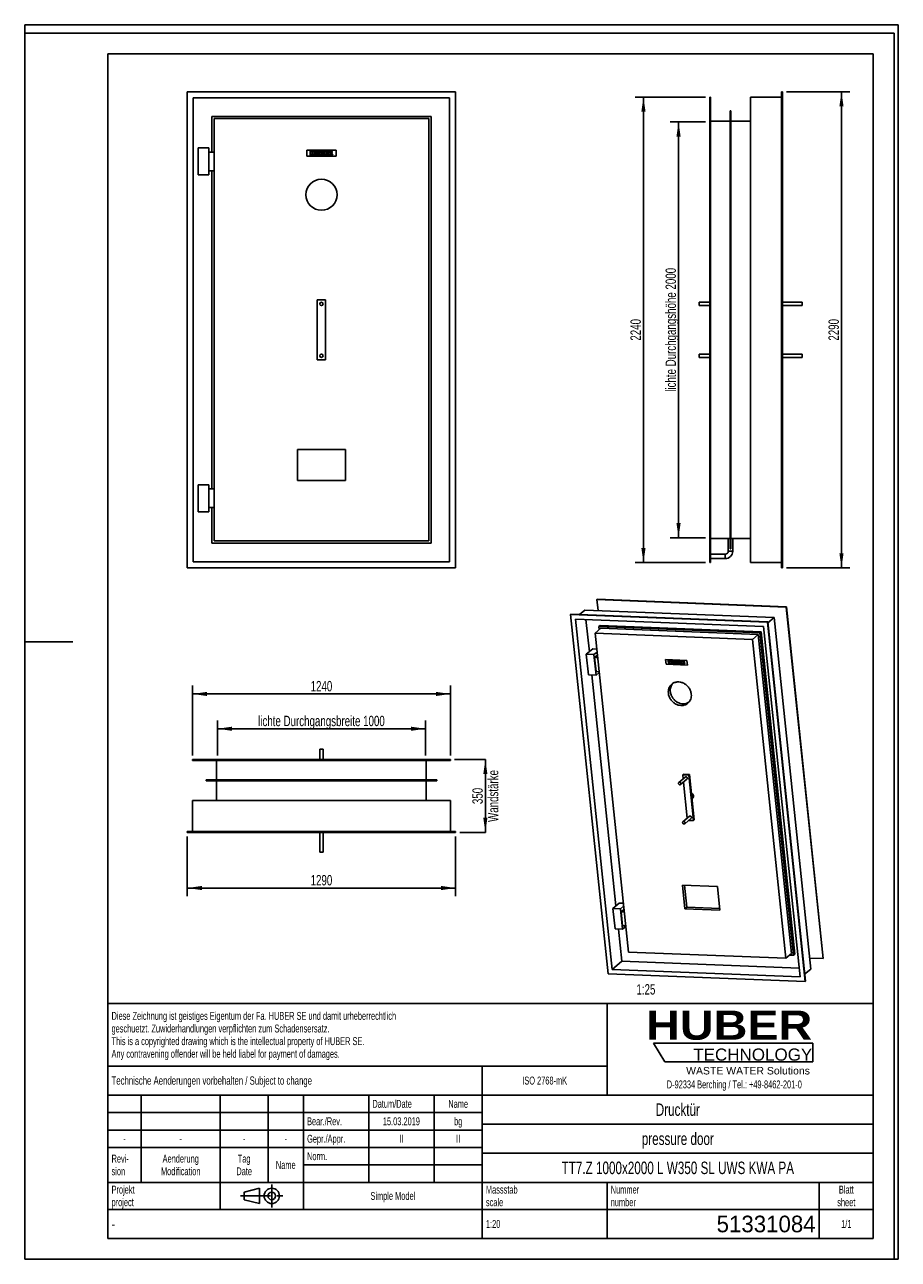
# Model space of a CAD drawing. Header units: millimetres. Extents: x 0 to 4200, y 0 to 5940.
import ezdxf

# ---------------------------------------------------------------- set-up
doc = ezdxf.new("R2010")
doc.units = ezdxf.units.MM
doc.header["$LTSCALE"] = 387.2
doc.linetypes.add('CENTER', pattern=[0.6, 0.375, -0.075, 0.075, -0.075])
doc.layers.get('0').update_dxf_attribs({"linetype": 'CONTINUOUS'})
for name, color, linetype in [('_2D-BEM', 7, 'CONTINUOUS'), ('_ACHSEN', 7, 'CONTINUOUS'), ('_KURVEN', 7, 'CONTINUOUS'), ('_ZEICHNUNGSELEM', 7, 'CONTINUOUS'), ('HUBER_Logo_BL0', 7, 'CONTINUOUS')]:
    doc.layers.add(name, color=color, linetype=linetype)
doc.styles.get("Standard").update_dxf_attribs({"font": 'txt', "width": 0.7})
doc.styles.add('TEXTSTYLE_2', font='ariblk.ttf')
doc.styles.add('TEXTSTYLE_3', font='arial.ttf')
doc.styles.add('TEXTSTYLE_4', font='txt', dxfattribs={"width": 0.8})
doc.styles.add('TEXTSTYLE_5', font='txt')
doc.dimstyles.new('DIMSTYLE_1', dxfattribs={"dimtxt": 50, "dimasz": 70, "dimexe": 2, "dimexo": 1, "dimtad": 1, "dimdec": 1, "dimtxsty": 'Standard', "dimblk": '_FILLED', "dimblk1": '_FILLED', "dimblk2": '_FILLED', "dimcen": 0.09, "dimadec": 1, "dimazin": 2, "dimtp": 0.5, "dimtm": 0.5, "dimtfac": 1, "dimtdec": 1, "dimtofl": 0, "dimtmove": 0, "dimatfit": 3, "dimldrblk": '_FILLED', "dimfxl": 1, "dimtolj": 1, "dimarcsym": 0})
doc.dimstyles.new('DIMSTYLE_2', dxfattribs={"dimtxt": 50, "dimasz": 70, "dimexe": 2, "dimexo": 1, "dimtad": 1, "dimdec": 1, "dimtxsty": 'Standard', "dimblk": '_FILLED', "dimblk1": '_FILLED', "dimblk2": '_FILLED', "dimcen": 0.09, "dimadec": 1, "dimazin": 2, "dimtp": 1.2, "dimtm": 1.2, "dimtfac": 1, "dimtdec": 1, "dimtofl": 0, "dimtmove": 0, "dimatfit": 3, "dimldrblk": '_FILLED', "dimfxl": 1, "dimtolj": 1, "dimarcsym": 0})
doc.dimstyles.new('DIMSTYLE_3', dxfattribs={"dimtxt": 50, "dimasz": 70, "dimexe": 2, "dimexo": 1, "dimtad": 1, "dimdec": 1, "dimtxsty": 'Standard', "dimblk": '_FILLED', "dimblk1": '_FILLED', "dimblk2": '_FILLED', "dimcen": 0.09, "dimadec": 1, "dimazin": 2, "dimtp": 0.8, "dimtm": 0.8, "dimtfac": 1, "dimtdec": 1, "dimtofl": 0, "dimtmove": 0, "dimatfit": 3, "dimldrblk": '_FILLED', "dimfxl": 1, "dimtolj": 1, "dimarcsym": 0})
doc.dimstyles.new('DIMSTYLE_4', dxfattribs={"dimtxt": 50, "dimasz": 70, "dimexe": 2, "dimexo": 1, "dimtad": 1, "dimdec": 1, "dimtxsty": 'Standard', "dimblk": '_FILLED', "dimblk1": '_FILLED', "dimblk2": '_FILLED', "dimcen": 0.09, "dimadec": 1, "dimazin": 2, "dimtp": 2, "dimtm": 2, "dimtfac": 1, "dimtdec": 1, "dimtofl": 0, "dimtmove": 0, "dimatfit": 3, "dimldrblk": '_FILLED', "dimfxl": 1, "dimtolj": 1, "dimarcsym": 0})

# ---------------------------------------------------------------- blocks, each defined once
blk = doc.blocks.new('HUBER_LOGO_BL0', base_point=(3411.6, 1009.5))
at = {"layer": 'HUBER_Logo_BL0', "color": 5, "linetype": 'Continuous'}
for p, q in [((3788.5, 1040.5), (3023.5, 1040.5)), ((3023.5, 1040.5), (3077.5, 950.5)), ((3788.5, 1040.5), (3788.5, 950.5)), ((3077.5, 950.5), (3788.5, 950.5))]:
    blk.add_line(p, q, dxfattribs=at)
at = {"layer": 'HUBER_Logo_BL0', "color": 2, "linetype": 'Continuous', "attachment_point": 3, "line_spacing_factor": 0.78}
for s, insert, char_height, width, style in [('HUBER\\P\\Farial.ttf;\\H58.5;TECHNOLOGY ', (3786.3, 1196.7), 140.4, 775.343, 'TEXTSTYLE_2'), ('WASTE WATER Solutions', (3775.2, 925.3), 36, 594.067, 'TEXTSTYLE_3')]:
    blk.add_mtext(s, dxfattribs=dict(at, insert=insert, char_height=char_height, width=width, style=style))
at = {"layer": 'HUBER_Logo_BL0', "color": 2, "linetype": 'Continuous', "insert": (3411.6, 860.4), "char_height": 38, "width": 1621.786, "attachment_point": 2, "line_spacing_factor": 0.96}
blk.add_mtext('D-92334 Berching / Tel.: +49-8462-201-0', dxfattribs=at)
blk = doc.blocks.new('_FILLED')
at = {"color": 0, "linetype": 'ByBlock'}
blk.add_solid([(0, 0), (-1, 0.143), (-1, -0.143)], dxfattribs=at)
blk = doc.blocks.new('*D1')
at = {"layer": '_2D-BEM', "color": 2, "linetype": 'Continuous'}
for p, q in [((2066.7, 2404.2), (2214.7, 2404.2)), ((2214.7, 2404.2), (2214.7, 2229.2)), ((2214.7, 2054.2), (2214.7, 2229.2)), ((2091.7, 2054.2), (2214.7, 2054.2))]:
    blk.add_line(p, q, dxfattribs=at)
at = {"layer": '_2D-BEM', "color": 2, "linetype": 'Continuous', "xscale": 70, "yscale": 70, "zscale": 70}
for p, rotation in [((2214.7, 2404.2), 90), ((2214.7, 2054.2), 270)]:
    blk.add_blockref('_FILLED', p, dxfattribs=dict(at, rotation=rotation))
at = {"layer": '_2D-BEM', "color": 2, "linetype": 'Continuous', "insert": (2152.2, 2229.2), "char_height": 50, "width": 566.786, "attachment_point": 2, "rotation": 90, "line_spacing_factor": 0.9}
blk.add_mtext('350\\PWandstärke', dxfattribs=at)
blk = doc.blocks.new('*D2')
at = {"layer": '_2D-BEM', "color": 2, "linetype": 'Continuous'}
for p, q in [((3273.2, 5471.9), (3103.5, 5471.9)), ((3143.5, 5471.9), (3143.5, 4471.9)), ((3143.5, 3471.9), (3143.5, 4471.9)), ((3273.2, 3471.9), (3103.5, 3471.9))]:
    blk.add_line(p, q, dxfattribs=at)
at = {"layer": '_2D-BEM', "color": 2, "linetype": 'Continuous', "xscale": 70, "yscale": 70, "zscale": 70}
for p, rotation in [((3143.5, 5471.9), 90), ((3143.5, 3471.9), 270)]:
    blk.add_blockref('_FILLED', p, dxfattribs=dict(at, rotation=rotation))
at = {"layer": '_2D-BEM', "color": 2, "linetype": 'Continuous', "insert": (3081, 4471.9), "char_height": 50, "width": 1381.071, "attachment_point": 2, "rotation": 90, "line_spacing_factor": 0.9}
blk.add_mtext('lichte Durchgangshöhe 2000', dxfattribs=at)
blk = doc.blocks.new('*D3')
at = {"layer": '_2D-BEM', "color": 2, "linetype": 'Continuous'}
for p, q in [((926.7, 2424.2), (926.7, 2592.6)), ((1926.7, 2424.2), (1926.7, 2592.6)), ((926.7, 2552.6), (1426.7, 2552.6)), ((1926.7, 2552.6), (1426.7, 2552.6))]:
    blk.add_line(p, q, dxfattribs=at)
at = {"layer": '_2D-BEM', "color": 2, "linetype": 'Continuous', "xscale": 70, "yscale": 70, "zscale": 70, "rotation": 180}
blk.add_blockref('_FILLED', (926.7, 2552.6), dxfattribs=at)
at = {"layer": '_2D-BEM', "color": 2, "linetype": 'Continuous', "xscale": 70, "yscale": 70, "zscale": 70}
blk.add_blockref('_FILLED', (1926.7, 2552.6), dxfattribs=at)
at = {"layer": '_2D-BEM', "color": 2, "linetype": 'Continuous', "insert": (1426.7, 2615.1), "char_height": 50, "width": 1442.857, "attachment_point": 2, "line_spacing_factor": 0.9}
blk.add_mtext('lichte Durchgangsbreite 1000', dxfattribs=at)
blk = doc.blocks.new('*D4')
at = {"layer": '_2D-BEM', "color": 2, "linetype": 'Continuous'}
for p, q in [((781.7, 2034.2), (781.7, 1746.4)), ((2071.7, 2034.2), (2071.7, 1746.4)), ((781.7, 1786.4), (1426.7, 1786.4)), ((2071.7, 1786.4), (1426.7, 1786.4))]:
    blk.add_line(p, q, dxfattribs=at)
at = {"layer": '_2D-BEM', "color": 2, "linetype": 'Continuous', "xscale": 70, "yscale": 70, "zscale": 70, "rotation": 180}
blk.add_blockref('_FILLED', (781.7, 1786.4), dxfattribs=at)
at = {"layer": '_2D-BEM', "color": 2, "linetype": 'Continuous', "xscale": 70, "yscale": 70, "zscale": 70}
blk.add_blockref('_FILLED', (2071.7, 1786.4), dxfattribs=at)
at = {"layer": '_2D-BEM', "color": 2, "linetype": 'Continuous', "insert": (1426.7, 1848.9), "char_height": 50, "width": 219.643, "attachment_point": 2, "line_spacing_factor": 0.9}
blk.add_mtext('1290', dxfattribs=at)
blk = doc.blocks.new('*D5')
at = {"layer": '_2D-BEM', "color": 2, "linetype": 'Continuous'}
for p, q in [((806.7, 2424.2), (806.7, 2760.1)), ((2046.7, 2424.2), (2046.7, 2760.1)), ((806.7, 2720.1), (1426.7, 2720.1)), ((2046.7, 2720.1), (1426.7, 2720.1))]:
    blk.add_line(p, q, dxfattribs=at)
at = {"layer": '_2D-BEM', "color": 2, "linetype": 'Continuous', "xscale": 70, "yscale": 70, "zscale": 70, "rotation": 180}
blk.add_blockref('_FILLED', (806.7, 2720.1), dxfattribs=at)
at = {"layer": '_2D-BEM', "color": 2, "linetype": 'Continuous', "xscale": 70, "yscale": 70, "zscale": 70}
blk.add_blockref('_FILLED', (2046.7, 2720.1), dxfattribs=at)
at = {"layer": '_2D-BEM', "color": 2, "linetype": 'Continuous', "insert": (1426.7, 2782.6), "char_height": 50, "width": 219.643, "attachment_point": 2, "line_spacing_factor": 0.9}
blk.add_mtext('1240', dxfattribs=at)
blk = doc.blocks.new('*D6')
at = {"layer": '_2D-BEM', "color": 2, "linetype": 'Continuous'}
for p, q in [((3273.2, 5591.9), (2934.8, 5591.9)), ((2974.8, 5591.9), (2974.8, 4471.9)), ((2974.8, 3351.9), (2974.8, 4471.9)), ((3273.2, 3351.9), (2934.8, 3351.9))]:
    blk.add_line(p, q, dxfattribs=at)
at = {"layer": '_2D-BEM', "color": 2, "linetype": 'Continuous', "xscale": 70, "yscale": 70, "zscale": 70}
for p, rotation in [((2974.8, 5591.9), 90), ((2974.8, 3351.9), 270)]:
    blk.add_blockref('_FILLED', p, dxfattribs=dict(at, rotation=rotation))
at = {"layer": '_2D-BEM', "color": 2, "linetype": 'Continuous', "insert": (2912.3, 4471.9), "char_height": 50, "width": 235.714, "attachment_point": 2, "rotation": 90, "line_spacing_factor": 0.9}
blk.add_mtext('2240', dxfattribs=at)
blk = doc.blocks.new('*D7')
at = {"layer": '_2D-BEM', "color": 2, "linetype": 'Continuous'}
for p, q in [((3663.2, 5616.9), (3966.9, 5616.9)), ((3926.9, 5616.9), (3926.9, 4471.9)), ((3926.9, 3326.9), (3926.9, 4471.9)), ((3663.2, 3326.9), (3966.9, 3326.9))]:
    blk.add_line(p, q, dxfattribs=at)
at = {"layer": '_2D-BEM', "color": 2, "linetype": 'Continuous', "xscale": 70, "yscale": 70, "zscale": 70}
for p, rotation in [((3926.9, 5616.9), 90), ((3926.9, 3326.9), 270)]:
    blk.add_blockref('_FILLED', p, dxfattribs=dict(at, rotation=rotation))
at = {"layer": '_2D-BEM', "color": 2, "linetype": 'Continuous', "insert": (3864.4, 4471.9), "char_height": 50, "width": 235.714, "attachment_point": 2, "rotation": 90, "line_spacing_factor": 0.9}
blk.add_mtext('2290', dxfattribs=at)
blk = doc.blocks.new('PROJEKTIONSMETHODE_1_BL1', base_point=(1140, 305))
at = {"color": 2, "linetype": 'CENTER'}
for p, q in [((1187.7, 360), (1187.7, 250)), ((1037.3, 305), (1242.7, 305))]:
    blk.add_line(p, q, dxfattribs=at)
at = {"color": 2, "linetype": 'Continuous'}
for p, q in [((1055.7, 323.3), (1129, 341.7)), ((1055.7, 286.7), (1055.7, 323.3)), ((1129, 268.3), (1129, 341.7)), ((1055.7, 286.7), (1129, 268.3))]:
    blk.add_line(p, q, dxfattribs=at)
for radius in [36.7, 18.3]:
    blk.add_circle((1187.7, 305), radius, dxfattribs=at)
blk = doc.blocks.new('*T10')
at = {"color": 3, "linetype": 'Continuous'}
for p, q in [((0, 0), (3680, 0)), ((0, 0), (0, -1130)), ((2400, 0), (2400, -440)), ((3680, 0), (3680, -1130)), ((0, -300), (2400, -300)), ((1800, -300), (1800, -1130)), ((0, -440), (3680, -440)), ((160, -440), (160, -860)), ((540, -440), (540, -990)), ((770, -440), (770, -860)), ((940, -440), (940, -990)), ((1254, -440), (1254, -860)), ((1568, -440), (1568, -860)), ((0, -524), (1800, -524)), ((1800, -580), (3680, -580)), ((0, -608), (1800, -608)), ((0, -692), (1800, -692)), ((1800, -720), (3680, -720)), ((940, -776), (1800, -776)), ((0, -860), (3680, -860)), ((2400, -860), (2400, -1130)), ((3420, -860), (3420, -1130)), ((0, -990), (3680, -990)), ((0, -1130), (3680, -1130))]:
    blk.add_line(p, q, dxfattribs=at)
at = {"layer": '_ZEICHNUNGSELEM', "color": 2, "linetype": 'Continuous', "line_spacing_factor": 0.96}
for s, insert, char_height, width, attachment_point in [('Diese Zeichnung ist geistiges Eigentum der Fa. HUBER SE und damit urheberrechtlich \\Pgeschuetzt. Zuwiderhandlungen verpflichten zum Schadensersatz.\\PThis is a copyrighted drawing which is the intellectual property of HUBER SE.\\PAny contravening offender will be held liabel for payment of damages.', (17.5, -39.8), 38, 4429.714, 1), ('Technische Aenderungen vorbehalten / Subject to change', (17.5, -350), 40, 3049.524, 1), ('ISO 2768-mK', (2100, -351), 38, 665.905, 2), ('Datum/Date', (1271.5, -463), 38, 584.476, 1), ('Name', (1684, -463), 38, 253.333, 2), ('Drucktür', (2740, -480), 60, 686.857, 2), ('Bear./Rev.', (957.5, -547), 38, 544.667, 1), ('15.03.2019', (1411, -547), 38, 535.619, 2), ('bg', (1684, -547), 38, 123.048, 2), ('-', (80, -631), 38, 68.762, 2), ('-', (350, -631), 38, 68.762, 2), ('-', (655, -631), 38, 68.762, 2), ('-', (855, -631), 38, 68.762, 2), ('Gepr./Appr.', (957.5, -631), 38, 598.952, 1), ('II', (1411, -631), 38, 112.19, 2), ('II', (1684, -631), 38, 112.19, 2), ('pressure door', (2740, -620), 60, 1120, 2), ('Revi-\\Psion', (17.5, -726.6), 38, 276.857, 1), ('Aenderung\\PModification', (350, -726.6), 38, 591.714, 2), ('Tag\\PDate', (655, -726.6), 38, 220.762, 2), ('Name', (855, -757), 38, 253.333, 2), ('Norm. ', (957.5, -715), 38, 351.048, 1), ('TT7.Z 1000x2000 L W350 SL UWS KWA PA', (2740, -760), 60, 3545.714, 2), ('Projekt\\Pproject', (17.5, -875.6), 38, 367.333, 1), ('Massstab\\Pscale', (1817.5, -875.6), 38, 448.762, 1), ('Nummer\\Pnumber', (2417.5, -875.6), 38, 372.762, 1), ('Blatt\\Psheet', (3550, -875.6), 38, 260.571, 2), ('Simple Model', (1370, -906), 38, 656.857, 2), ('1:20', (1817.5, -1041), 38, 204.476, 1), ('1/1', (3550, -1041), 38, 159.238, 2)]:
    blk.add_mtext(s, dxfattribs=dict(at, insert=insert, char_height=char_height, width=width, attachment_point=attachment_point))
for s, insert, char_height, width, attachment_point, style in [('-', (17.5, -1035), 50, 36.667, 1, 'TEXTSTYLE_4'), ('51331084', (3402.5, -1020), 80, 1026.667, 3, 'TEXTSTYLE_5')]:
    blk.add_mtext(s, dxfattribs=dict(at, insert=insert, char_height=char_height, width=width, attachment_point=attachment_point, style=style))

msp = doc.modelspace()

# ---------------------------------------------------------------- linework, layer by layer
at = {"color": 7, "linetype": 'Continuous'}
for p, q in [((0, 5940), (4200, 5940)), ((0, 0), (0, 5940)), ((0, 5940), (4200, 5940)), ((0, 0), (0, 5940)), ((4200, 0), (4200, 5940)), ((4200, 0), (4200, 5940)), ((781.65, 5616.94), (781.65, 3326.94)), ((2071.65, 5616.94), (781.65, 5616.94)), ((810.65, 5587.94), (810.65, 3355.94)), ((2042.65, 5587.94), (810.65, 5587.94)), ((2042.65, 3355.94), (2042.65, 5587.94)), ((2071.65, 3326.94), (2071.65, 5616.94)), ((3293.18, 3351.94), (3293.18, 5591.94)), ((3297.18, 5591.94), (3293.18, 5591.94)), ((3297.18, 3351.94), (3297.18, 5591.94)), ((3639.18, 5591.94), (3489.18, 5591.94)), ((3489.18, 5591.94), (3489.18, 3351.94)), ((3643.18, 5616.94), (3639.18, 5616.94)), ((3639.18, 5616.94), (3639.18, 3326.94)), ((3643.18, 5616.94), (3643.18, 3326.94)), ((3395.18, 5525.94), (3391.18, 5525.94)), ((3391.18, 5525.94), (3391.18, 3417.94)), ((3395.18, 3417.94), (3395.18, 5525.94)), ((899.65, 5498.94), (899.65, 5326.94)), ((1953.65, 5498.94), (899.65, 5498.94)), ((910.65, 5487.94), (910.65, 3455.94)), ((1942.65, 5487.94), (910.65, 5487.94)), ((1942.65, 3455.94), (1942.65, 5487.94)), ((1953.65, 3444.94), (1953.65, 5498.94)), ((3391.18, 5475.94), (3297.18, 5475.94)), ((3489.18, 5475.94), (3395.18, 5475.94)), ((834.65, 5346.94), (834.65, 5216.94)), ((884.65, 5346.94), (834.65, 5346.94)), ((884.65, 5216.94), (884.65, 5346.94)), ((884.65, 5326.94), (910.65, 5326.94)), ((884.65, 5236.94), (910.65, 5236.94)), ((899.65, 5236.94), (899.65, 3706.94)), ((834.65, 5216.94), (884.65, 5216.94)), ((1406.65, 4616.94), (1446.65, 4616.94)), ((1406.65, 4616.94), (1406.65, 4326.94)), ((1446.65, 4616.94), (1446.65, 4326.94)), ((1406.65, 4326.94), (1446.65, 4326.94)), ((1311.65, 3896.94), (1311.65, 3746.94)), ((1541.65, 3896.94), (1311.65, 3896.94)), ((1541.65, 3746.94), (1541.65, 3896.94)), ((1311.65, 3746.94), (1541.65, 3746.94)), ((834.65, 3726.94), (834.65, 3596.94)), ((884.65, 3726.94), (834.65, 3726.94)), ((884.65, 3596.94), (884.65, 3726.94)), ((884.65, 3706.94), (910.65, 3706.94)), ((834.65, 3596.94), (884.65, 3596.94)), ((884.65, 3616.94), (910.65, 3616.94)), ((899.65, 3616.94), (899.65, 3444.94)), ((910.65, 3455.94), (1942.65, 3455.94)), ((3297.18, 3467.94), (3391.18, 3467.94)), ((3382.53, 3467.94), (3382.53, 3406.94)), ((3395.18, 3467.94), (3489.18, 3467.94)), ((3403.83, 3467.94), (3403.83, 3406.94)), ((899.65, 3444.94), (1953.65, 3444.94)), ((3368.18, 3392.59), (3297.18, 3392.59)), ((3391.18, 3417.94), (3395.18, 3417.94)), ((781.65, 3326.94), (2071.65, 3326.94)), ((810.65, 3355.94), (2042.65, 3355.94)), ((3293.18, 3351.94), (3297.18, 3351.94)), ((3368.18, 3371.29), (3297.18, 3371.29)), ((3489.18, 3351.94), (3639.18, 3351.94)), ((3643.18, 3326.94), (3639.18, 3326.94)), ((2751.33, 3174.37), (2752.56, 3175.42)), ((2756.86, 3121.37), (2751.33, 3174.37)), ((2751.33, 3174.37), (3661.71, 3138.31)), ((2752.56, 3175.42), (3662.94, 3139.36)), ((2624.49, 3103.07), (2625.72, 3104.12)), ((2624.49, 3103.07), (2805.03, 1373.97)), ((3571.58, 3065.55), (2624.49, 3103.07)), ((3572.82, 3066.6), (2625.72, 3104.12)), ((2667.1, 3102.48), (2692.22, 3123.93)), ((2692.22, 3123.93), (3602.61, 3087.86)), ((3661.71, 3138.31), (3662.94, 3139.36)), ((3661.71, 3138.31), (3838.3, 1446.96)), ((3839.54, 1448.01), (3662.94, 3139.36)), ((3552.58, 3044.49), (2648.07, 3080.33)), ((2648.07, 3080.33), (2824.03, 1395.03)), ((2698.57, 3078.33), (2714.75, 2923.32)), ((2769.39, 3036.07), (2741.99, 3012.69)), ((2766.6, 3049.95), (2760.45, 3044.7)), ((2760.45, 3044.7), (2762, 3029.77)), ((3534.27, 3014.04), (2760.45, 3044.7)), ((3540.43, 3019.29), (2766.6, 3049.95)), ((3527.06, 3006.05), (2769.39, 3036.07)), ((3728.54, 1359.19), (3552.58, 3044.49)), ((3571.58, 3065.55), (3572.82, 3066.6)), ((3752.12, 1336.45), (3571.58, 3065.55)), ((3753.35, 1337.5), (3572.82, 3066.6)), ((3573.21, 3062.77), (3602.61, 3087.86)), ((3779.2, 1396.52), (3602.61, 3087.86)), ((2741.99, 3012.69), (2902.19, 1478.4)), ((3499.67, 2982.67), (2741.99, 3012.69)), ((3527.06, 3006.05), (3499.67, 2982.67)), ((3659.86, 1448.38), (3499.67, 2982.67)), ((3687.26, 1471.76), (3527.06, 3006.05)), ((3540.43, 3019.29), (3534.27, 3014.04)), ((3696.2, 1463.14), (3534.27, 3014.04)), ((3702.36, 1468.39), (3540.43, 3019.29)), ((2730.86, 2937.07), (2700.08, 2910.8)), ((2700.08, 2910.8), (2710.33, 2812.64)), ((2736.79, 2909.34), (2700.08, 2910.8)), ((2749.97, 2936.31), (2730.86, 2937.07)), ((2751.47, 2921.88), (2736.79, 2909.34)), ((2747.04, 2811.18), (2736.79, 2909.34)), ((2752.22, 2906.06), (2739.91, 2895.55)), ((2739.91, 2895.55), (2747, 2827.6)), ((2739.91, 2895.55), (2754.28, 2894.99)), ((2752.22, 2906.06), (2753.13, 2906.03)), ((2710.33, 2812.64), (2747.04, 2811.18)), ((2726.37, 2812), (2842.47, 1700.12)), ((2747, 2827.6), (2761.38, 2827.03)), ((2761.72, 2823.72), (2747.04, 2811.18)), ((806.65, 2404.16), (2046.65, 2404.16)), ((806.65, 2400.16), (806.65, 2404.16)), ((806.65, 2400.16), (2046.65, 2400.16)), ((922.65, 2306.16), (922.65, 2400.16)), ((1930.65, 2306.16), (1930.65, 2400.16)), ((2046.65, 2400.16), (2046.65, 2404.16)), ((3166.81, 2333.77), (3163.73, 2331.14)), ((3163.73, 2331.14), (3165.76, 2311.72)), ((3163.73, 2331.14), (3193.1, 2329.98)), ((3166.81, 2333.77), (3196.17, 2332.6)), ((3196.17, 2332.6), (3193.1, 2329.98)), ((3193.1, 2329.98), (3215.96, 2111.01)), ((3207.61, 2223.12), (3196.17, 2332.6)), ((872.65, 2302.16), (872.65, 2306.16)), ((872.65, 2306.16), (1980.65, 2306.16)), ((872.65, 2302.16), (1980.65, 2302.16)), ((922.65, 2208.16), (922.65, 2302.16)), ((1930.65, 2208.16), (1930.65, 2302.16)), ((1980.65, 2302.16), (1980.65, 2306.16)), ((3167.37, 2296.27), (3185.47, 2122.96)), ((806.65, 2058.16), (806.65, 2208.16)), ((806.65, 2208.16), (2046.65, 2208.16)), ((2046.65, 2058.16), (2046.65, 2208.16)), ((3219.04, 2113.63), (3207.61, 2223.12)), ((3192.28, 2111.95), (3215.96, 2111.01)), ((3215.96, 2111.01), (3219.04, 2113.63)), ((781.65, 2054.16), (781.65, 2058.16)), ((2071.65, 2058.16), (781.65, 2058.16)), ((2071.65, 2054.16), (781.65, 2054.16)), ((2071.65, 2054.16), (2071.65, 2058.16)), ((3330.69, 1793.02), (3161.83, 1799.71)), ((3161.83, 1799.71), (3173.65, 1686.46)), ((3171.93, 1799.31), (3182.89, 1694.34)), ((3342.51, 1679.77), (3330.69, 1793.02)), ((2858.58, 1713.87), (2827.79, 1687.59)), ((2827.79, 1687.59), (2838.04, 1589.43)), ((2864.5, 1686.14), (2827.79, 1687.59)), ((2877.68, 1713.11), (2858.58, 1713.87)), ((2879.19, 1698.67), (2864.5, 1686.14)), ((2874.75, 1587.98), (2864.5, 1686.14)), ((2879.93, 1682.86), (2867.62, 1672.35)), ((2867.62, 1672.35), (2874.71, 1604.4)), ((2867.62, 1672.35), (2882, 1671.78)), ((2879.93, 1682.86), (2880.84, 1682.82)), ((3173.65, 1686.46), (3182.89, 1694.34)), ((3173.65, 1686.46), (3342.51, 1679.77)), ((3182.89, 1694.34), (3341.65, 1688.05)), ((2874.71, 1604.4), (2889.09, 1603.83)), ((2838.04, 1589.43), (2874.75, 1587.98)), ((2854.09, 1588.8), (2870.21, 1434.44)), ((2889.44, 1600.51), (2874.75, 1587.98)), ((2824.03, 1395.03), (2870.21, 1434.44)), ((2870.21, 1434.44), (3724.22, 1400.6)), ((2902.19, 1478.4), (3659.86, 1448.38)), ((3687.26, 1471.76), (3659.86, 1448.38)), ((3678, 1463.86), (3696.2, 1463.14)), ((3702.36, 1468.39), (3696.2, 1463.14)), ((3773.67, 1449.52), (3838.3, 1446.96)), ((3839.54, 1448.01), (3838.3, 1446.96)), ((2805.03, 1373.97), (3752.12, 1336.45)), ((2824.03, 1395.03), (3728.54, 1359.19)), ((3779.2, 1396.52), (3749.81, 1371.43)), ((3752.12, 1336.45), (3753.35, 1337.5)), ((0, 0), (4200, 0)), ((0, 0), (4200, 0))]:
    msp.add_line(p, q, dxfattribs=at)
at = {"color": 3, "linetype": 'Continuous'}
for p, q in [((0, 5900), (0, 2970)), ((4180, 5900), (0, 5900)), ((4180, 5900), (4180, 0)), ((0, 2970), (0, 0)), ((0, 2970), (232, 2970)), ((4180, 0), (0, 0))]:
    msp.add_line(p, q, dxfattribs=at)
at = {"color": 5, "linetype": 'Continuous'}
for p, q in [((400, 5800), (4080, 5800)), ((400, 5800), (400, 100)), ((4080, 5800), (4080, 100)), ((400, 100), (4080, 100))]:
    msp.add_line(p, q, dxfattribs=at)
at = {"color": 9, "linetype": 'Continuous'}
for p, q in [((3368.18, 3389.99), (3368.18, 3392.59)), ((3368.18, 3373.89), (3368.18, 3389.99)), ((3385.13, 3406.94), (3382.53, 3406.94)), ((3401.23, 3406.94), (3385.13, 3406.94)), ((3403.83, 3406.94), (3401.23, 3406.94)), ((3368.18, 3371.29), (3368.18, 3373.89))]:
    msp.add_line(p, q, dxfattribs=at)
at = {"color": 7, "linetype": 'Continuous'}
for radius in [35.65, 14.35]:
    msp.add_arc((3368.18, 3406.94), radius, 270, 360, dxfattribs=at)
at = {"layer": '_ACHSEN', "color": 7, "linetype": 'Continuous'}
for p, q in [((3243.18, 4604.94), (3243.18, 4596.94)), ((3243.18, 4604.94), (3293.18, 4604.94)), ((3243.18, 4596.94), (3243.18, 4588.94)), ((3243.18, 4588.94), (3293.18, 4588.94)), ((3643.18, 4604.94), (3738.18, 4604.94)), ((3643.18, 4588.94), (3738.18, 4588.94)), ((3738.18, 4604.94), (3738.18, 4596.94)), ((3738.18, 4596.94), (3738.18, 4588.94)), ((3243.18, 4354.94), (3243.18, 4346.94)), ((3243.18, 4354.94), (3293.18, 4354.94)), ((3243.18, 4346.94), (3243.18, 4338.94)), ((3243.18, 4338.94), (3293.18, 4338.94)), ((3643.18, 4354.94), (3738.18, 4354.94)), ((3643.18, 4338.94), (3738.18, 4338.94)), ((3738.18, 4354.94), (3738.18, 4346.94)), ((3738.18, 4346.94), (3738.18, 4338.94)), ((1418.65, 2404.16), (1418.65, 2454.16)), ((1434.65, 2454.16), (1418.65, 2454.16)), ((1434.65, 2404.16), (1434.65, 2454.16)), ((3175.83, 2320.32), (3145.05, 2294.05)), ((3184.14, 2310.59), (3153.36, 2284.31)), ((3211.31, 2218.36), (3208.37, 2215.85)), ((3195.54, 2131.56), (3164.76, 2105.28)), ((3203.85, 2121.82), (3173.07, 2095.55)), ((1418.65, 2054.16), (1418.65, 1959.16)), ((1434.65, 2054.16), (1434.65, 1959.16)), ((1434.65, 1959.16), (1418.65, 1959.16))]:
    msp.add_line(p, q, dxfattribs=at)
for centre, radius, start, end in [((1426.65, 5121.94), 75, 0, 180), ((1426.65, 5121.94), 75, 180, 360), ((1426.65, 4596.94), 8, 0, 180), ((1426.65, 4596.94), 8, 180, 360), ((1426.65, 4346.94), 8, 0, 180), ((1426.65, 4346.94), 8, 180, 360)]:
    msp.add_arc(centre, radius, start, end, dxfattribs=at)
for points, knots in [([(3110.73, 2766.96), (3107.79, 2764.45), (3102.49, 2758.57), (3097.01, 2747.92), (3094.2, 2735.97), (3094.18, 2727.66), (3094.62, 2723.5)], [0, 0, 0, 0, 0.241431, 0.4868218, 0.7391909, 1, 1, 1, 1]), ([(3103.85, 2731.39), (3103.48, 2735.01), (3103.39, 2742.25), (3105.36, 2752.77), (3109.38, 2762.42), (3113.36, 2768.05), (3115.61, 2770.58)], [0, 0, 0, 0, 0.2599295, 0.5124968, 0.7585453, 1, 1, 1, 1]), ([(3204.75, 2719.14), (3204.19, 2724.52), (3201.55, 2735.29), (3193.69, 2750.03), (3182.46, 2762.56), (3168.71, 2771.94), (3153.45, 2777.45), (3140.26, 2778.43), (3130.21, 2776.9), (3123.11, 2774.67), (3116.53, 2771.39), (3112.57, 2768.53), (3110.73, 2766.96)], [0, 0, 0, 0, 0.1273885, 0.2581485, 0.3899514, 0.5202023, 0.6467045, 0.7682755, 0.8274053, 0.8855421, 0.9429599, 1, 1, 1, 1]), ([(3094.62, 2723.5), (3095.18, 2718.13), (3097.82, 2707.35), (3105.68, 2692.62), (3116.9, 2680.09), (3130.66, 2670.71), (3145.92, 2665.2), (3159.11, 2664.22), (3169.16, 2665.75), (3176.26, 2667.98), (3182.84, 2671.26), (3186.79, 2674.12), (3188.63, 2675.69)], [0, 0, 0, 0, 0.1273885, 0.2581485, 0.3899514, 0.5202023, 0.6467045, 0.7682755, 0.8274053, 0.8855421, 0.9429599, 1, 1, 1, 1]), ([(3193, 2679.95), (3189.11, 2677.46), (3180.38, 2673.6), (3165.96, 2671.87), (3151.13, 2674.18), (3136.91, 2680.3), (3124.24, 2689.79), (3113.98, 2702), (3106.81, 2716.08), (3104.39, 2726.3), (3103.85, 2731.39)], [0, 0, 0, 0, 0.1144136, 0.2322848, 0.3547971, 0.4817983, 0.6119695, 0.7432321, 0.8732572, 1, 1, 1, 1]), ([(3188.63, 2675.69), (3191.58, 2678.2), (3196.88, 2684.08), (3202.36, 2694.72), (3205.17, 2706.67), (3205.18, 2714.98), (3204.75, 2719.14)], [0, 0, 0, 0, 0.241431, 0.4868218, 0.7391909, 1, 1, 1, 1]), ([(3185.86, 2315.22), (3185.74, 2316.38), (3185.06, 2318.1), (3183.49, 2319.85), (3182.02, 2320.86), (3180.39, 2321.44), (3178.72, 2321.57), (3177.14, 2321.21), (3176.23, 2320.66), (3175.83, 2320.32)], [0, 0, 0, 0, 0.2568156, 0.3889834, 0.5195949, 0.6464473, 0.7683548, 0.8855989, 1, 1, 1, 1]), ([(3145.05, 2294.05), (3144.42, 2293.51), (3143.42, 2292.04), (3143.24, 2290.28), (3143.33, 2289.41)], [0, 0, 0, 0, 0.4864256, 1, 1, 1, 1]), ([(3143.33, 2289.41), (3143.45, 2288.26), (3144.13, 2286.54), (3145.71, 2284.79), (3147.18, 2283.78), (3148.8, 2283.2), (3150.47, 2283.07), (3152.05, 2283.43), (3152.97, 2283.98), (3153.36, 2284.31)], [0, 0, 0, 0, 0.2568156, 0.3889834, 0.5195949, 0.6464473, 0.7683548, 0.8855989, 1, 1, 1, 1]), ([(3155.08, 2288.95), (3154.96, 2290.1), (3154.28, 2291.83), (3152.7, 2293.58), (3151.24, 2294.58), (3149.61, 2295.17), (3147.94, 2295.29), (3146.36, 2294.94), (3145.44, 2294.39), (3145.05, 2294.05)], [0, 0, 0, 0, 0.2568156, 0.3889834, 0.5195949, 0.6464473, 0.7683548, 0.8855989, 1, 1, 1, 1]), ([(3153.36, 2284.31), (3153.99, 2284.85), (3155, 2286.32), (3155.17, 2288.08), (3155.08, 2288.95)], [0, 0, 0, 0, 0.4864256, 1, 1, 1, 1]), ([(3184.14, 2310.59), (3184.77, 2311.12), (3185.78, 2312.6), (3185.95, 2314.36), (3185.86, 2315.22)], [0, 0, 0, 0, 0.4864256, 1, 1, 1, 1]), ([(3215.61, 2229.95), (3215.3, 2232.92), (3212.96, 2238.77), (3208.15, 2242.82), (3205.42, 2244.11)], [0, 0, 0, 0, 0.4966013, 1, 1, 1, 1]), ([(3211.31, 2218.36), (3212.1, 2219.03), (3213.51, 2220.6), (3214.97, 2223.44), (3215.72, 2226.62), (3215.73, 2228.84), (3215.61, 2229.95)], [0, 0, 0, 0, 0.241431, 0.4868218, 0.7391909, 1, 1, 1, 1]), ([(3164.76, 2105.28), (3164.13, 2104.75), (3163.13, 2103.27), (3162.95, 2101.52), (3163.04, 2100.65)], [0, 0, 0, 0, 0.4864256, 1, 1, 1, 1]), ([(3163.04, 2100.65), (3163.16, 2099.5), (3163.84, 2097.77), (3165.42, 2096.02), (3166.89, 2095.02), (3168.51, 2094.43), (3170.18, 2094.31), (3171.76, 2094.66), (3172.68, 2095.21), (3173.07, 2095.55)], [0, 0, 0, 0, 0.2568156, 0.3889834, 0.5195949, 0.6464473, 0.7683548, 0.8855989, 1, 1, 1, 1]), ([(3174.79, 2100.18), (3174.67, 2101.34), (3173.99, 2103.06), (3172.41, 2104.81), (3170.94, 2105.82), (3169.32, 2106.4), (3167.65, 2106.53), (3166.07, 2106.17), (3165.15, 2105.62), (3164.76, 2105.28)], [0, 0, 0, 0, 0.2568156, 0.3889834, 0.5195949, 0.6464473, 0.7683548, 0.8855989, 1, 1, 1, 1]), ([(3173.07, 2095.55), (3173.7, 2096.08), (3174.7, 2097.56), (3174.88, 2099.32), (3174.79, 2100.18)], [0, 0, 0, 0, 0.4864256, 1, 1, 1, 1]), ([(3205.57, 2126.46), (3205.45, 2127.61), (3204.77, 2129.33), (3203.2, 2131.09), (3201.73, 2132.09), (3200.1, 2132.68), (3198.43, 2132.8), (3196.85, 2132.44), (3195.94, 2131.89), (3195.54, 2131.56)], [0, 0, 0, 0, 0.2568156, 0.3889834, 0.5195949, 0.6464473, 0.7683548, 0.8855989, 1, 1, 1, 1]), ([(3203.85, 2121.82), (3204.48, 2122.36), (3205.49, 2123.83), (3205.66, 2125.59), (3205.57, 2126.46)], [0, 0, 0, 0, 0.4864256, 1, 1, 1, 1])]:
    msp.add_open_spline(points, degree=3, knots=knots, dxfattribs=at)
at = {"layer": '_KURVEN', "color": 4, "linetype": 'Continuous'}
for p, q in [((1356.65, 5336.94), (1496.65, 5336.94)), ((1356.65, 5306.94), (1356.65, 5336.94)), ((1496.65, 5306.94), (1356.65, 5306.94)), ((1372.56, 5331.94), (1372.56, 5311.94)), ((1378.74, 5331.94), (1372.56, 5331.94)), ((1372.56, 5311.94), (1378.74, 5311.94)), ((1378.74, 5324.94), (1378.74, 5331.94)), ((1385.49, 5324.94), (1378.74, 5324.94)), ((1378.74, 5311.94), (1378.74, 5320.03)), ((1378.74, 5320.03), (1385.49, 5320.03)), ((1391.7, 5331.94), (1385.49, 5331.94)), ((1385.49, 5331.94), (1385.49, 5324.94)), ((1385.49, 5320.03), (1385.49, 5311.94)), ((1385.49, 5311.94), (1391.7, 5311.94)), ((1391.7, 5311.94), (1391.7, 5331.94)), ((1401.99, 5331.94), (1395.82, 5331.94)), ((1395.82, 5331.94), (1395.82, 5320.02)), ((1401.99, 5319.73), (1401.99, 5331.94)), ((1408.82, 5331.94), (1408.82, 5319.73)), ((1414.99, 5331.94), (1408.82, 5331.94)), ((1414.99, 5320.02), (1414.99, 5331.94)), ((1419.09, 5331.94), (1419.09, 5311.94)), ((1430.66, 5331.94), (1419.09, 5331.94)), ((1419.09, 5311.94), (1429.76, 5311.94)), ((1425.33, 5324.1), (1425.33, 5327.89)), ((1425.33, 5327.89), (1428.06, 5327.89)), ((1428.02, 5324.1), (1425.33, 5324.1)), ((1425.33, 5316.24), (1425.33, 5320.29)), ((1425.33, 5320.29), (1428.47, 5320.29)), ((1428.48, 5316.24), (1425.33, 5316.24)), ((1440.8, 5331.94), (1440.8, 5311.94)), ((1457.36, 5331.94), (1440.8, 5331.94)), ((1440.8, 5311.94), (1457.66, 5311.94)), ((1446.99, 5324.49), (1446.99, 5327.67)), ((1446.99, 5327.67), (1457.36, 5327.67)), ((1456.61, 5324.49), (1446.99, 5324.49)), ((1446.99, 5316.47), (1446.99, 5320.41)), ((1446.99, 5320.41), (1456.61, 5320.41)), ((1457.66, 5316.47), (1446.99, 5316.47)), ((1456.61, 5320.41), (1456.61, 5324.49)), ((1457.36, 5327.67), (1457.36, 5331.94)), ((1457.66, 5311.94), (1457.66, 5316.47)), ((1471.37, 5331.94), (1461.07, 5331.94)), ((1461.07, 5331.94), (1461.07, 5311.94)), ((1461.07, 5311.94), (1467.28, 5311.94)), ((1467.28, 5323.84), (1467.28, 5327.9)), ((1467.28, 5327.9), (1469.99, 5327.9)), ((1469.88, 5323.84), (1467.28, 5323.84)), ((1467.28, 5311.94), (1467.28, 5320.06)), ((1467.28, 5320.06), (1467.82, 5320.06)), ((1470.46, 5318.05), (1473.76, 5311.94)), ((1473.76, 5311.94), (1480.74, 5311.94)), ((1480.74, 5311.94), (1477.74, 5317.72)), ((1496.65, 5336.94), (1496.65, 5306.94)), ((3081.34, 2885.7), (3184.13, 2881.63)), ((3083.71, 2863.05), (3081.34, 2885.7)), ((3186.49, 2858.97), (3083.71, 2863.05)), ((3093.41, 2881.46), (3094.99, 2866.36)), ((3097.95, 2881.28), (3093.41, 2881.46)), ((3094.99, 2866.36), (3099.53, 2866.18)), ((3098.5, 2876), (3097.95, 2881.28)), ((3103.46, 2875.8), (3098.5, 2876)), ((3099.53, 2866.18), (3098.89, 2872.29)), ((3098.89, 2872.29), (3103.85, 2872.09)), ((3107.47, 2880.9), (3102.91, 2881.08)), ((3102.91, 2881.08), (3103.46, 2875.8)), ((3103.85, 2872.09), (3104.49, 2865.98)), ((3104.49, 2865.98), (3109.04, 2865.8)), ((3109.04, 2865.8), (3107.47, 2880.9)), ((3115.02, 2880.6), (3110.49, 2880.78)), ((3110.49, 2880.78), (3111.43, 2871.78)), ((3115.98, 2871.38), (3115.02, 2880.6)), ((3120.04, 2880.41), (3121, 2871.19)), ((3124.56, 2880.23), (3120.04, 2880.41)), ((3125.5, 2871.22), (3124.56, 2880.23)), ((3136.07, 2879.77), (3127.58, 2880.11)), ((3127.58, 2880.11), (3129.15, 2865.01)), ((3129.15, 2865.01), (3136.99, 2864.7)), ((3132.77, 2874), (3132.47, 2876.87)), ((3132.47, 2876.87), (3134.48, 2876.79)), ((3134.75, 2873.92), (3132.77, 2874)), ((3133.39, 2868.07), (3133.07, 2871.13)), ((3133.07, 2871.13), (3135.38, 2871.04)), ((3135.71, 2867.98), (3133.39, 2868.07)), ((3143.51, 2879.48), (3145.09, 2864.37)), ((3155.67, 2878.99), (3143.51, 2879.48)), ((3145.09, 2864.37), (3157.47, 2863.88)), ((3148.65, 2873.67), (3148.4, 2876.07)), ((3148.4, 2876.07), (3156.01, 2875.77)), ((3155.71, 2873.39), (3148.65, 2873.67)), ((3149.28, 2867.61), (3148.97, 2870.59)), ((3148.97, 2870.59), (3156.03, 2870.31)), ((3157.11, 2867.3), (3149.28, 2867.61)), ((3156.01, 2875.77), (3155.67, 2878.99)), ((3156.03, 2870.31), (3155.71, 2873.39)), ((3157.47, 2863.88), (3157.11, 2867.3)), ((3165.96, 2878.59), (3158.4, 2878.89)), ((3158.4, 2878.89), (3159.97, 2863.78)), ((3159.97, 2863.78), (3164.53, 2863.6)), ((3163.59, 2872.59), (3163.27, 2875.66)), ((3163.27, 2875.66), (3165.27, 2875.58)), ((3165.51, 2872.51), (3163.59, 2872.59)), ((3164.53, 2863.6), (3163.89, 2869.73)), ((3163.89, 2869.73), (3164.29, 2869.72)), ((3166.38, 2868.13), (3169.29, 2863.42)), ((3169.29, 2863.42), (3174.42, 2863.21)), ((3174.42, 2863.21), (3171.76, 2867.67)), ((3184.13, 2881.63), (3186.49, 2858.97))]:
    msp.add_line(p, q, dxfattribs=at)
for points in [[(1396.39, 5316.63), (1396.01, 5317.92), (1395.82, 5319.03), (1395.82, 5320.02)], [(1397.7, 5314.33), (1397.06, 5315.08), (1396.62, 5315.84), (1396.39, 5316.63)], [(1399.83, 5312.61), (1399.05, 5313.02), (1398.34, 5313.59), (1397.7, 5314.33)], [(1402.71, 5311.8), (1401.56, 5311.94), (1400.59, 5312.2), (1399.83, 5312.61)], [(1401.99, 5319.73), (1401.99, 5318.64), (1402.29, 5317.79), (1402.89, 5317.18)], [(1405.9, 5311.6), (1404.92, 5311.6), (1403.85, 5311.67), (1402.71, 5311.8)], [(1402.89, 5317.18), (1403.49, 5316.56), (1404.33, 5316.26), (1405.41, 5316.26)], [(1405.41, 5316.26), (1406.47, 5316.26), (1407.31, 5316.56), (1407.91, 5317.17)], [(1410.22, 5312.27), (1409.02, 5311.83), (1407.58, 5311.6), (1405.9, 5311.6)], [(1407.91, 5317.17), (1408.51, 5317.77), (1408.82, 5318.62), (1408.82, 5319.73)], [(1412.69, 5313.92), (1411.9, 5313.13), (1411.08, 5312.58), (1410.22, 5312.27)], [(1414.43, 5316.67), (1414.06, 5315.62), (1413.49, 5314.71), (1412.69, 5313.92)], [(1414.99, 5320.02), (1414.99, 5318.83), (1414.8, 5317.72), (1414.43, 5316.67)], [(1428.02, 5324.1), (1428.97, 5324.1), (1429.64, 5324.26), (1430.02, 5324.59)], [(1430.02, 5327.4), (1429.64, 5327.72), (1428.98, 5327.89), (1428.06, 5327.89)], [(1430.73, 5319.74), (1430.29, 5320.1), (1429.54, 5320.29), (1428.47, 5320.29)], [(1428.48, 5316.24), (1429.54, 5316.24), (1430.29, 5316.41), (1430.73, 5316.8)], [(1432.53, 5312.21), (1431.14, 5312.02), (1430.21, 5311.94), (1429.76, 5311.94)], [(1430.59, 5326.03), (1430.59, 5326.61), (1430.4, 5327.07), (1430.02, 5327.4)], [(1430.02, 5324.59), (1430.4, 5324.91), (1430.59, 5325.41), (1430.59, 5326.03)], [(1430.66, 5331.94), (1432.59, 5331.94), (1434.06, 5331.46), (1435.1, 5330.51)], [(1431.39, 5318.32), (1431.39, 5318.91), (1431.17, 5319.39), (1430.73, 5319.74)], [(1430.73, 5316.8), (1431.17, 5317.18), (1431.39, 5317.68), (1431.39, 5318.32)], [(1434.88, 5312.87), (1434.36, 5312.57), (1433.57, 5312.35), (1432.53, 5312.21)], [(1435.55, 5323.92), (1435.05, 5323.35), (1434.33, 5322.91), (1433.39, 5322.58)], [(1433.39, 5322.58), (1434.82, 5322.23), (1435.87, 5321.64), (1436.56, 5320.79)], [(1436.85, 5314.83), (1436.36, 5314), (1435.71, 5313.35), (1434.88, 5312.87)], [(1435.1, 5330.51), (1436.13, 5329.55), (1436.65, 5328.37), (1436.65, 5326.96)], [(1436.65, 5326.96), (1436.65, 5325.77), (1436.28, 5324.76), (1435.55, 5323.92)], [(1436.56, 5320.79), (1437.24, 5319.95), (1437.58, 5318.9), (1437.58, 5317.63)], [(1437.58, 5317.63), (1437.58, 5316.59), (1437.33, 5315.65), (1436.85, 5314.83)], [(1469.33, 5319.58), (1468.89, 5319.89), (1468.38, 5320.06), (1467.82, 5320.06)], [(1470.46, 5318.05), (1470.03, 5318.84), (1469.67, 5319.35), (1469.33, 5319.58)], [(1469.88, 5323.84), (1470.16, 5323.84), (1470.7, 5323.92), (1471.52, 5324.1)], [(1472.3, 5327.38), (1471.89, 5327.72), (1471.11, 5327.9), (1469.99, 5327.9)], [(1471.37, 5331.94), (1473.28, 5331.94), (1474.74, 5331.78), (1475.75, 5331.45)], [(1471.52, 5324.1), (1471.93, 5324.19), (1472.26, 5324.4), (1472.52, 5324.73)], [(1472.91, 5325.9), (1472.91, 5326.54), (1472.71, 5327.03), (1472.3, 5327.38)], [(1472.52, 5324.73), (1472.78, 5325.06), (1472.91, 5325.46), (1472.91, 5325.9)], [(1476.45, 5321.55), (1475.93, 5321.23), (1475.21, 5320.97), (1474.28, 5320.77)], [(1474.28, 5320.77), (1475.01, 5320.51), (1475.56, 5320.26), (1475.89, 5320.02)], [(1475.75, 5331.45), (1476.76, 5331.12), (1477.57, 5330.51), (1478.19, 5329.62)], [(1475.89, 5320.02), (1476.12, 5319.85), (1476.45, 5319.51), (1476.88, 5318.97)], [(1478.4, 5323.51), (1477.93, 5322.7), (1477.28, 5322.05), (1476.45, 5321.55)], [(1476.88, 5318.97), (1477.31, 5318.43), (1477.59, 5318.02), (1477.74, 5317.72)], [(1478.19, 5329.62), (1478.81, 5328.73), (1479.12, 5327.66), (1479.12, 5326.39)], [(1479.12, 5326.39), (1479.12, 5325.27), (1478.87, 5324.31), (1478.4, 5323.51)], [(3112.12, 2869.21), (3111.74, 2870.19), (3111.51, 2871.04), (3111.43, 2871.78)], [(3113.26, 2867.43), (3112.73, 2868.02), (3112.35, 2868.6), (3112.12, 2869.21)], [(3114.96, 2866.07), (3114.36, 2866.4), (3113.79, 2866.86), (3113.26, 2867.43)], [(3117.14, 2865.38), (3116.28, 2865.52), (3115.55, 2865.74), (3114.96, 2866.07)], [(3115.98, 2871.38), (3116.07, 2870.56), (3116.35, 2869.91), (3116.84, 2869.43)], [(3116.84, 2869.43), (3117.33, 2868.95), (3117.98, 2868.7), (3118.77, 2868.67)], [(3119.5, 2865.13), (3118.78, 2865.16), (3117.99, 2865.24), (3117.14, 2865.38)], [(3118.77, 2868.67), (3119.55, 2868.64), (3120.14, 2868.84), (3120.53, 2869.28)], [(3122.62, 2865.51), (3121.77, 2865.22), (3120.73, 2865.08), (3119.5, 2865.13)], [(3120.53, 2869.28), (3120.92, 2869.71), (3121.09, 2870.35), (3121, 2871.19)], [(3124.3, 2866.69), (3123.78, 2866.11), (3123.22, 2865.72), (3122.62, 2865.51)], [(3125.36, 2868.72), (3125.17, 2867.93), (3124.82, 2867.26), (3124.3, 2866.69)], [(3125.5, 2871.22), (3125.6, 2870.33), (3125.54, 2869.5), (3125.36, 2868.72)], [(3135.96, 2876.36), (3135.65, 2876.62), (3135.16, 2876.76), (3134.48, 2876.79)], [(3134.75, 2873.92), (3135.45, 2873.9), (3135.93, 2874), (3136.18, 2874.24)], [(3137.08, 2870.56), (3136.73, 2870.84), (3136.17, 2871.01), (3135.38, 2871.04)], [(3135.71, 2867.98), (3136.49, 2867.95), (3137.03, 2868.06), (3137.32, 2868.33)], [(3136.49, 2875.31), (3136.44, 2875.74), (3136.27, 2876.1), (3135.96, 2876.36)], [(3136.07, 2879.77), (3137.48, 2879.71), (3138.6, 2879.31), (3139.44, 2878.56)], [(3136.18, 2874.24), (3136.44, 2874.47), (3136.54, 2874.84), (3136.49, 2875.31)], [(3139, 2864.82), (3137.99, 2864.72), (3137.32, 2864.68), (3136.99, 2864.7)], [(3137.68, 2869.47), (3137.63, 2869.91), (3137.43, 2870.28), (3137.08, 2870.56)], [(3137.32, 2868.33), (3137.61, 2868.61), (3137.73, 2868.98), (3137.68, 2869.47)], [(3140.29, 2873.57), (3139.97, 2873.15), (3139.48, 2872.84), (3138.81, 2872.62)], [(3138.81, 2872.62), (3139.89, 2872.31), (3140.71, 2871.84), (3141.28, 2871.18)], [(3140.67, 2865.25), (3140.31, 2865.04), (3139.75, 2864.89), (3139, 2864.82)], [(3139.44, 2878.56), (3140.28, 2877.81), (3140.75, 2876.9), (3140.86, 2875.84)], [(3140.86, 2875.84), (3140.96, 2874.94), (3140.76, 2874.19), (3140.29, 2873.57)], [(3141.97, 2866.67), (3141.67, 2866.06), (3141.24, 2865.58), (3140.67, 2865.25)], [(3141.28, 2871.18), (3141.84, 2870.52), (3142.18, 2869.72), (3142.28, 2868.76)], [(3142.28, 2868.76), (3142.36, 2867.98), (3142.25, 2867.28), (3141.97, 2866.67)], [(3165.44, 2869.32), (3165.09, 2869.56), (3164.7, 2869.7), (3164.29, 2869.72)], [(3167, 2875.12), (3166.67, 2875.39), (3166.09, 2875.54), (3165.27, 2875.58)], [(3166.38, 2868.13), (3166.01, 2868.73), (3165.7, 2869.13), (3165.44, 2869.32)], [(3165.51, 2872.51), (3165.71, 2872.5), (3166.1, 2872.55), (3166.69, 2872.66)], [(3165.96, 2878.59), (3167.36, 2878.53), (3168.45, 2878.36), (3169.21, 2878.09)], [(3166.69, 2872.66), (3166.98, 2872.72), (3167.21, 2872.86), (3167.37, 2873.11)], [(3167.57, 2873.98), (3167.52, 2874.46), (3167.33, 2874.84), (3167, 2875.12)], [(3167.37, 2873.11), (3167.53, 2873.35), (3167.6, 2873.65), (3167.57, 2873.98)], [(3170.51, 2870.59), (3170.15, 2870.37), (3169.64, 2870.19), (3168.97, 2870.06)], [(3168.97, 2870.06), (3169.54, 2869.85), (3169.96, 2869.65), (3170.22, 2869.45)], [(3169.21, 2878.09), (3169.98, 2877.81), (3170.62, 2877.32), (3171.15, 2876.63)], [(3170.22, 2869.45), (3170.4, 2869.32), (3170.67, 2869.05), (3171.03, 2868.63)], [(3171.79, 2872.01), (3171.51, 2871.42), (3171.08, 2870.95), (3170.51, 2870.59)], [(3171.03, 2868.63), (3171.38, 2868.22), (3171.62, 2867.9), (3171.76, 2867.67)], [(3171.15, 2876.63), (3171.67, 2875.95), (3171.99, 2875.13), (3172.09, 2874.17)], [(3172.09, 2874.17), (3172.17, 2873.32), (3172.07, 2872.61), (3171.79, 2872.01)]]:
    msp.add_open_spline(points, degree=3, dxfattribs=at)

# ---------------------------------------------------------------- block references
msp.add_blockref('*T10', (400, 1230))
at = {"color": 2, "linetype": 'Continuous'}
msp.add_blockref('PROJEKTIONSMETHODE_1_BL1', (1140, 305), dxfattribs=at)
at = {"layer": 'HUBER_Logo_BL0'}
msp.add_blockref('HUBER_LOGO_BL0', (3411.59, 1009.55), dxfattribs=at)

# ---------------------------------------------------------------- texts
at = {"layer": '_ZEICHNUNGSELEM', "color": 2, "linetype": 'Continuous', "insert": (3032.12, 1323.72), "char_height": 50, "width": 182.1429, "attachment_point": 3, "line_spacing_factor": 0.9}
msp.add_mtext('1:25', dxfattribs=at)

# ---------------------------------------------------------------- dimensions: what is measured, and where the dimension line sits
at = {"layer": '_2D-BEM', "color": 2, "linetype": 'Continuous'}
for base, p1, p2, angle, dimstyle, picture, middle in [((2974.82, 5591.94), (3274.18, 3351.94), (3274.18, 5591.94), 90, 'DIMSTYLE_4', '*D6', (2974.82, 4464.8)), ((3926.92, 3326.94), (3662.18, 5616.94), (3662.18, 3326.94), 270, 'DIMSTYLE_4', '*D7', (3926.92, 4464.8)), ((781.65, 1786.38), (2071.65, 2035.16), (781.65, 2035.16), 180, 'DIMSTYLE_2', '*D4', (1419.51, 1786.38))]:
    dim = msp.add_linear_dim(base=base, p1=p1, p2=p2, angle=angle, dimstyle=dimstyle, dxfattribs=at)
    dim.commit()
    dim.dimension.update_dxf_attribs({"geometry": picture, "text_midpoint": middle, "dimtype": 160})
for base, p1, p2, angle, text, dimstyle, picture, middle in [((3143.54, 3471.94), (3274.18, 5471.94), (3274.18, 3471.94), 270, 'lichte Durchgangshöhe <>', 'DIMSTYLE_2', '*D2', (3143.54, 4471.94)), ((2214.74, 2404.16), (2090.65, 2054.16), (2065.65, 2404.16), 90, '<>\\PWandstärke', 'DIMSTYLE_1', '*D1', (2214.74, 2229.16))]:
    dim = msp.add_linear_dim(base=base, p1=p1, p2=p2, angle=angle, text=text, dimstyle=dimstyle, dxfattribs=at)
    dim.commit()
    dim.dimension.update_dxf_attribs({"geometry": picture, "text_midpoint": middle, "dimtype": 160})
dim = msp.add_linear_dim(base=(2046.65, 2720.05), p1=(806.65, 2423.16), p2=(2046.65, 2423.16), dimstyle='DIMSTYLE_2', dxfattribs=at)
dim.commit()
dim.dimension.update_dxf_attribs({"geometry": '*D5', "text_midpoint": (1419.51, 2720.05), "dimtype": 160})
dim = msp.add_linear_dim(base=(1926.65, 2552.6), p1=(926.65, 2423.16), p2=(1926.65, 2423.16), text='lichte Durchgangsbreite <>', dimstyle='DIMSTYLE_3', dxfattribs=at)
dim.commit()
dim.dimension.update_dxf_attribs({"geometry": '*D3', "text_midpoint": (1426.65, 2552.6), "dimtype": 160})

doc.saveas('drawing.dxf')
